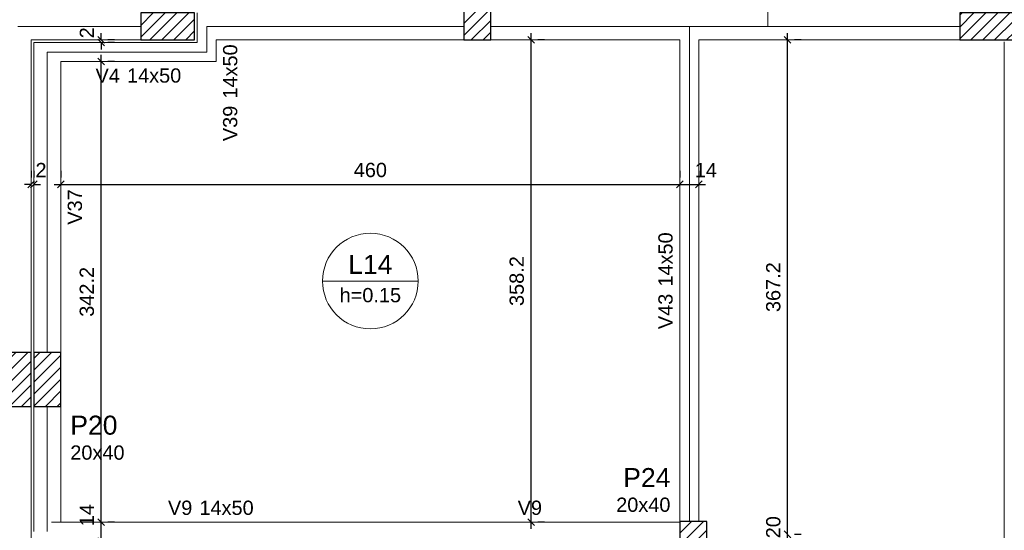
# Model space of a CAD drawing. Header units: millimetres. Extents: x 10 to 1250, y -62 to 528.
# Tile 159 of 193: x 67 to 81, y 237 to 245. Entities that reach past the tile are written whole.
import ezdxf

# ---------------------------------------------------------------- set-up
doc = ezdxf.new("R2010")
doc.units = ezdxf.units.MM
doc.header["$LTSCALE"] = 0.05
for name, color, linetype, lineweight in [('FO-Cargas de parede', 15, 'Continuous', 5), ('FO-Cotas', 5, 'Continuous', 5), ('FO-Eixos', 5, 'Continuous', 5), ('FO-Hachura pilar que passa', 19, 'Continuous', 5), ('FO-Pilares', 4, 'Continuous', 30), ('FO-Textos das lajes', 3, 'Continuous', 20), ('FO-Textos das vigas', 7, 'Continuous', 5), ('FO-Textos dos pilares', 7, 'Continuous', 5), ('FO-Vigas', 7, 'Continuous', 5)]:
    doc.layers.add(name, color=color, linetype=linetype, lineweight=lineweight)
doc.styles.add('Arial', font='arial.ttf')
doc.styles.get("Standard").update_dxf_attribs({"font": 'arial.ttf'})
doc.dimstyles.new('UM_50.000000', dxfattribs={"dimtxt": 0.18, "dimasz": 0.1, "dimexe": 0.1, "dimexo": 0.2, "dimgap": 0.1, "dimtad": 1, "dimdec": 1, "dimlfac": 50, "dimzin": 0, "dimdsep": 46, "dimtxsty": 'Standard', "dimblk": 'OBLIQUE', "dimcen": 0.09, "dimdle": 0.1, "dimadec": 1, "dimazin": 2, "dimtfac": 1, "dimtdec": 1, "dimtofl": 0, "dimtmove": 0, "dimatfit": 3, "dimldrblk": 'OBLIQUE', "dimfxl": 1, "dimtolj": 1, "dimarcsym": 1})
pattern_1 = [(45, (-3.85811, 597.30727), (-0.088388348, 0.088388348), [])]

# ---------------------------------------------------------------- blocks, each defined once
blk = doc.blocks.new('_Oblique')
at = {"color": 0, "linetype": 'ByBlock', "lineweight": -2}
blk.add_line((-0.5, -0.5), (0.5, 0.5), dxfattribs=at)
blk = doc.blocks.new('*D457')
at = {"layer": 'Defpoints', "color": 0, "transparency": 16777216}
for p in [(66.985, 242.269), (67.025, 242.269), (67.025, 242.269)]:
    blk.add_point(p, dxfattribs=at)
at = {"layer": 'FO-Cotas', "color": 0, "lineweight": -2, "transparency": 16777216}
for p, q in [((66.985, 242.469), (66.985, 242.369)), ((67.025, 242.469), (67.025, 242.369)), ((66.985, 242.269), (66.885, 242.269)), ((67.025, 242.269), (67.125, 242.269))]:
    blk.add_line(p, q, dxfattribs=at)
at = {"layer": 'FO-Cotas', "color": 0, "lineweight": -2, "transparency": 16777216, "xscale": 0.1, "yscale": 0.1, "zscale": 0.1}
blk.add_blockref('_Oblique', (66.985, 242.269), dxfattribs=at)
at = {"layer": 'FO-Cotas', "color": 0, "lineweight": -2, "transparency": 16777216, "xscale": 0.1, "yscale": 0.1, "zscale": 0.1, "rotation": 180}
blk.add_blockref('_Oblique', (67.025, 242.269), dxfattribs=at)
at = {"layer": 'FO-Cotas', "transparency": 16777216, "insert": (67.131, 242.481), "char_height": 0.2118, "attachment_point": 5, "rotation": 0.0057, "style": 'Arial'}
blk.add_mtext('\\A1;2', dxfattribs=at)
blk = doc.blocks.new('*D458')
at = {"layer": 'Defpoints', "color": 0, "transparency": 16777216}
for p in [(67.425, 242.269), (76.625, 242.269), (76.625, 242.269)]:
    blk.add_point(p, dxfattribs=at)
at = {"layer": 'FO-Cotas', "color": 0, "lineweight": -2, "transparency": 16777216}
for p, q in [((67.425, 242.469), (67.425, 242.369)), ((76.625, 242.469), (76.625, 242.369)), ((67.325, 242.269), (76.725, 242.269))]:
    blk.add_line(p, q, dxfattribs=at)
at = {"layer": 'FO-Cotas', "color": 0, "lineweight": -2, "transparency": 16777216, "xscale": 0.1, "yscale": 0.1, "zscale": 0.1, "rotation": 180}
blk.add_blockref('_Oblique', (67.425, 242.269), dxfattribs=at)
at = {"layer": 'FO-Cotas', "color": 0, "lineweight": -2, "transparency": 16777216, "xscale": 0.1, "yscale": 0.1, "zscale": 0.1}
blk.add_blockref('_Oblique', (76.625, 242.269), dxfattribs=at)
at = {"layer": 'FO-Cotas', "transparency": 16777216, "insert": (72.025, 242.481), "char_height": 0.2118, "attachment_point": 5, "rotation": 0.0057, "style": 'Arial'}
blk.add_mtext('\\A1;460', dxfattribs=at)
blk = doc.blocks.new('*D459')
at = {"layer": 'Defpoints', "color": 0, "transparency": 16777216}
for p in [(76.625, 242.269), (76.905, 242.269), (76.905, 242.269)]:
    blk.add_point(p, dxfattribs=at)
at = {"layer": 'FO-Cotas', "color": 0, "lineweight": -2, "transparency": 16777216}
for p, q in [((76.625, 242.469), (76.625, 242.369)), ((76.905, 242.469), (76.905, 242.369)), ((76.525, 242.269), (77.005, 242.269))]:
    blk.add_line(p, q, dxfattribs=at)
at = {"layer": 'FO-Cotas', "color": 0, "lineweight": -2, "transparency": 16777216, "xscale": 0.1, "yscale": 0.1, "zscale": 0.1, "rotation": 180}
blk.add_blockref('_Oblique', (76.625, 242.269), dxfattribs=at)
at = {"layer": 'FO-Cotas', "color": 0, "lineweight": -2, "transparency": 16777216, "xscale": 0.1, "yscale": 0.1, "zscale": 0.1}
blk.add_blockref('_Oblique', (76.905, 242.269), dxfattribs=at)
at = {"layer": 'FO-Cotas', "transparency": 16777216, "insert": (77.011, 242.481), "char_height": 0.2118, "attachment_point": 5, "rotation": 0.0057, "style": 'Arial'}
blk.add_mtext('\\A1;14', dxfattribs=at)
blk = doc.blocks.new('*D498')
at = {"layer": 'Defpoints', "color": 0, "transparency": 16777216}
for p in [(68.025, 237.25), (68.025, 237.25), (68.025, 236.97)]:
    blk.add_point(p, dxfattribs=at)
at = {"layer": 'FO-Cotas', "color": 0, "lineweight": -2, "transparency": 16777216}
for p, q in [((68.025, 236.87), (68.025, 237.35)), ((68.225, 237.25), (68.125, 237.25)), ((68.225, 236.97), (68.125, 236.97))]:
    blk.add_line(p, q, dxfattribs=at)
at = {"layer": 'FO-Cotas', "color": 0, "lineweight": -2, "transparency": 16777216, "xscale": 0.1, "yscale": 0.1, "zscale": 0.1}
for p, rotation in [((68.025, 237.25), 90), ((68.025, 236.97), 270)]:
    blk.add_blockref('_Oblique', p, dxfattribs=dict(at, rotation=rotation))
at = {"layer": 'FO-Cotas', "transparency": 16777216, "insert": (67.813, 237.356), "char_height": 0.2118, "attachment_point": 5, "rotation": 90, "style": 'Arial'}
blk.add_mtext('\\A1;14', dxfattribs=at)
blk = doc.blocks.new('*D499')
at = {"layer": 'Defpoints', "color": 0, "transparency": 16777216}
for p in [(68.025, 244.094), (68.025, 244.094), (68.025, 237.25)]:
    blk.add_point(p, dxfattribs=at)
at = {"layer": 'FO-Cotas', "color": 0, "lineweight": -2, "transparency": 16777216}
for p, q in [((68.025, 237.15), (68.025, 244.194)), ((68.225, 244.094), (68.125, 244.094)), ((68.225, 237.25), (68.125, 237.25))]:
    blk.add_line(p, q, dxfattribs=at)
at = {"layer": 'FO-Cotas', "color": 0, "lineweight": -2, "transparency": 16777216, "xscale": 0.1, "yscale": 0.1, "zscale": 0.1}
for p, rotation in [((68.025, 244.094), 90), ((68.025, 237.25), 270)]:
    blk.add_blockref('_Oblique', p, dxfattribs=dict(at, rotation=rotation))
at = {"layer": 'FO-Cotas', "transparency": 16777216, "insert": (67.813, 240.672), "char_height": 0.2118, "attachment_point": 5, "rotation": 90, "style": 'Arial'}
blk.add_mtext('\\A1;342.2', dxfattribs=at)
blk = doc.blocks.new('*D500')
at = {"layer": 'Defpoints', "color": 0, "transparency": 16777216}
for p in [(68.025, 244.414), (68.025, 244.414), (68.025, 244.374)]:
    blk.add_point(p, dxfattribs=at)
at = {"layer": 'FO-Cotas', "color": 0, "lineweight": -2, "transparency": 16777216}
for p, q in [((68.025, 244.414), (68.025, 244.514)), ((68.025, 244.374), (68.025, 244.274)), ((68.225, 244.414), (68.125, 244.414)), ((68.225, 244.374), (68.125, 244.374))]:
    blk.add_line(p, q, dxfattribs=at)
at = {"layer": 'FO-Cotas', "color": 0, "lineweight": -2, "transparency": 16777216, "xscale": 0.1, "yscale": 0.1, "zscale": 0.1}
for p, rotation in [((68.025, 244.414), 270), ((68.025, 244.374), 90)]:
    blk.add_blockref('_Oblique', p, dxfattribs=dict(at, rotation=rotation))
at = {"layer": 'FO-Cotas', "transparency": 16777216, "insert": (67.813, 244.52), "char_height": 0.2118, "attachment_point": 5, "rotation": 90, "style": 'Arial'}
blk.add_mtext('\\A1;2', dxfattribs=at)
blk = doc.blocks.new('*D502')
at = {"layer": 'Defpoints', "color": 0, "transparency": 16777216}
for p in [(74.413, 244.414), (74.413, 244.414), (74.413, 237.25)]:
    blk.add_point(p, dxfattribs=at)
at = {"layer": 'FO-Cotas', "color": 0, "lineweight": -2, "transparency": 16777216}
for p, q in [((74.413, 237.15), (74.413, 244.514)), ((74.613, 244.414), (74.513, 244.414)), ((74.613, 237.25), (74.513, 237.25))]:
    blk.add_line(p, q, dxfattribs=at)
at = {"layer": 'FO-Cotas', "color": 0, "lineweight": -2, "transparency": 16777216, "xscale": 0.1, "yscale": 0.1, "zscale": 0.1}
for p, rotation in [((74.413, 244.414), 90), ((74.413, 237.25), 270)]:
    blk.add_blockref('_Oblique', p, dxfattribs=dict(at, rotation=rotation))
at = {"layer": 'FO-Cotas', "transparency": 16777216, "insert": (74.201, 240.832), "char_height": 0.2118, "attachment_point": 5, "rotation": 90, "style": 'Arial'}
blk.add_mtext('\\A1;358.2', dxfattribs=at)
blk = doc.blocks.new('*D507')
at = {"layer": 'Defpoints', "color": 0, "transparency": 16777216}
for p in [(78.225, 237.07), (78.225, 237.07), (78.225, 236.67)]:
    blk.add_point(p, dxfattribs=at)
at = {"layer": 'FO-Cotas', "color": 0, "lineweight": -2, "transparency": 16777216}
for p, q in [((78.225, 236.57), (78.225, 237.17)), ((78.425, 237.07), (78.325, 237.07)), ((78.425, 236.67), (78.325, 236.67))]:
    blk.add_line(p, q, dxfattribs=at)
at = {"layer": 'FO-Cotas', "color": 0, "lineweight": -2, "transparency": 16777216, "xscale": 0.1, "yscale": 0.1, "zscale": 0.1}
for p, rotation in [((78.225, 237.07), 90), ((78.225, 236.67), 270)]:
    blk.add_blockref('_Oblique', p, dxfattribs=dict(at, rotation=rotation))
at = {"layer": 'FO-Cotas', "transparency": 16777216, "insert": (78.013, 237.176), "char_height": 0.2118, "attachment_point": 5, "rotation": 90, "style": 'Arial'}
blk.add_mtext('\\A1;20', dxfattribs=at)
blk = doc.blocks.new('*D508')
at = {"layer": 'Defpoints', "color": 0, "transparency": 16777216}
for p in [(78.225, 244.414), (78.225, 244.414), (78.225, 237.07)]:
    blk.add_point(p, dxfattribs=at)
at = {"layer": 'FO-Cotas', "color": 0, "lineweight": -2, "transparency": 16777216}
for p, q in [((78.225, 236.97), (78.225, 244.514)), ((78.425, 244.414), (78.325, 244.414)), ((78.425, 237.07), (78.325, 237.07))]:
    blk.add_line(p, q, dxfattribs=at)
at = {"layer": 'FO-Cotas', "color": 0, "lineweight": -2, "transparency": 16777216, "xscale": 0.1, "yscale": 0.1, "zscale": 0.1}
for p, rotation in [((78.225, 244.414), 90), ((78.225, 237.07), 270)]:
    blk.add_blockref('_Oblique', p, dxfattribs=dict(at, rotation=rotation))
at = {"layer": 'FO-Cotas', "transparency": 16777216, "insert": (78.013, 240.742), "char_height": 0.2118, "attachment_point": 5, "rotation": 90, "style": 'Arial'}
blk.add_mtext('\\A1;367.2', dxfattribs=at)

msp = doc.modelspace()

# ---------------------------------------------------------------- hatches: boundary and pattern name
at = {"layer": 'FO-Hachura pilar que passa', "linetype": 'Continuous'}
h = msp.add_hatch(dxfattribs=at)
h.set_pattern_fill('ANSI31', color=256, style=0)
h.set_pattern_definition(pattern_1)
h.paths.add_polyline_path([(73.413, 244.4144), (73.613, 244.4144), (73.813, 244.4144), (73.813, 244.8144), (73.813, 245.2144), (73.613, 245.2144), (73.413, 245.2144), (73.413, 244.8144)])
h = msp.add_hatch(dxfattribs=at)
h.set_pattern_fill('ANSI31', color=256, style=0)
h.set_pattern_definition(pattern_1)
h.paths.add_polyline_path([(68.613, 244.8144), (68.613, 244.6144), (68.613, 244.4144), (69.013, 244.4144), (69.413, 244.4144), (69.413, 244.6144), (69.413, 244.8144), (69.013, 244.8144)])
h = msp.add_hatch(dxfattribs=at)
h.set_pattern_fill('ANSI31', color=256, style=0)
h.set_pattern_definition(pattern_1)
h.paths.add_polyline_path([(80.785, 244.8144), (80.785, 244.6144), (80.785, 244.4144), (81.185, 244.4144), (81.585, 244.4144), (81.585, 244.6144), (81.585, 244.8144), (81.185, 244.8144)])
h = msp.add_hatch(dxfattribs=at)
h.set_pattern_fill('ANSI31', color=256, style=0)
h.set_pattern_definition(pattern_1)
h.paths.add_polyline_path([(66.585, 238.9704), (66.785, 238.9704), (66.985, 238.9704), (66.985, 239.3704), (66.985, 239.7704), (66.785, 239.7704), (66.585, 239.7704), (66.585, 239.3704)])
h = msp.add_hatch(dxfattribs=at)
h.set_pattern_fill('ANSI31', color=256, style=0)
h.set_pattern_definition(pattern_1)
h.paths.add_polyline_path([(67.425, 239.7704), (67.225, 239.7704), (67.025, 239.7704), (67.025, 239.3704), (67.025, 238.9704), (67.225, 238.9704), (67.425, 238.9704), (67.425, 239.3704)])
h = msp.add_hatch(dxfattribs=at)
h.set_pattern_fill('ANSI31', color=256, style=0)
h.set_pattern_definition(pattern_1)
h.paths.add_polyline_path([(76.625, 236.4604), (76.825, 236.4604), (77.025, 236.4604), (77.025, 236.8604), (77.025, 237.2604), (76.825, 237.2604), (76.625, 237.2604), (76.625, 236.8604)])

# ---------------------------------------------------------------- linework, layer by layer
at = {"layer": 'FO-Cargas de parede'}
msp.add_line((81.445, 244.3844), (81.445, 230.1744), dxfattribs=at)
at = {"layer": 'FO-Eixos'}
for p, q in [((77.933, 244.6144), (77.933, 248.3112)), ((66.785, 244.6144), (68.613, 244.6144)), ((69.593, 244.6144), (73.413, 244.6144)), ((69.593, 244.2344), (69.593, 244.6144)), ((73.813, 244.6144), (76.765, 244.6144)), ((76.765, 237.2604), (76.765, 244.6144)), ((76.765, 244.6144), (77.933, 244.6144)), ((77.933, 244.6144), (80.785, 244.6144)), ((67.225, 239.7704), (67.225, 244.2344)), ((67.225, 244.2344), (69.593, 244.2344)), ((67.225, 237.1104), (67.225, 238.9704))]:
    msp.add_line(p, q, dxfattribs=at)
at = {"layer": 'FO-Pilares'}
for points in [[(73.413, 244.4144), (73.613, 244.4144), (73.813, 244.4144), (73.813, 244.8144), (73.813, 245.2144), (73.613, 245.2144), (73.413, 245.2144), (73.413, 244.8144), (73.413, 244.4144)], [(68.613, 244.8144), (68.613, 244.6144), (68.613, 244.4144), (69.013, 244.4144), (69.413, 244.4144), (69.413, 244.6144), (69.413, 244.8144), (69.013, 244.8144), (68.613, 244.8144)], [(80.785, 244.8144), (80.785, 244.6144), (80.785, 244.4144), (81.185, 244.4144), (81.585, 244.4144), (81.585, 244.6144), (81.585, 244.8144), (81.185, 244.8144), (80.785, 244.8144)], [(66.585, 238.9704), (66.785, 238.9704), (66.985, 238.9704), (66.985, 239.3704), (66.985, 239.7704), (66.785, 239.7704), (66.585, 239.7704), (66.585, 239.3704), (66.585, 238.9704)], [(67.425, 239.7704), (67.225, 239.7704), (67.025, 239.7704), (67.025, 239.3704), (67.025, 238.9704), (67.225, 238.9704), (67.425, 238.9704), (67.425, 239.3704), (67.425, 239.7704)], [(76.625, 236.4604), (76.825, 236.4604), (77.025, 236.4604), (77.025, 236.8604), (77.025, 237.2604), (76.825, 237.2604), (76.625, 237.2604), (76.625, 236.8604), (76.625, 236.4604)]]:
    msp.add_lwpolyline(points, close=True, dxfattribs=at)
at = {"layer": 'FO-Textos das lajes'}
msp.add_line((71.3146, 240.8324), (72.7354, 240.8324), dxfattribs=at)
msp.add_circle((72.025, 240.8324), 0.7104, dxfattribs=at)
at = {"layer": 'FO-Vigas'}
for p, q in [((69.453, 244.3744), (69.453, 244.8144)), ((66.985, 239.7704), (66.985, 244.4144)), ((66.985, 244.4144), (68.613, 244.4144)), ((67.025, 239.7704), (67.025, 244.3744)), ((67.025, 244.3744), (69.453, 244.3744)), ((69.733, 244.4144), (73.413, 244.4144)), ((69.733, 244.0944), (69.733, 244.4144)), ((73.813, 244.4144), (76.625, 244.4144)), ((76.625, 237.2604), (76.625, 244.4144)), ((76.905, 237.2604), (76.905, 244.4144)), ((76.905, 244.4144), (77.933, 244.4144)), ((77.933, 244.4144), (80.785, 244.4144)), ((67.425, 239.7704), (67.425, 244.0944)), ((67.425, 244.0944), (69.733, 244.0944)), ((66.9851, 238.9704), (66.9852, 235.6844)), ((67.025, 237.1104), (67.025, 238.9704)), ((67.425, 237.2504), (67.425, 238.9704)), ((67.425, 237.2504), (67.285, 237.2504)), ((67.285, 237.2504), (72.025, 237.2504)), ((72.025, 237.2504), (76.625, 237.2504))]:
    msp.add_line(p, q, dxfattribs=at)

# ---------------------------------------------------------------- texts
at = {"layer": 'FO-Textos das lajes', "attachment_point": 8, "line_spacing_factor": 0.798, "style": 'Arial'}
for s, insert, char_height in [('L14', (72.025, 240.9383), 0.2824), ('h=0.15', (72.025, 240.5147), 0.2118)]:
    msp.add_mtext(s, dxfattribs=dict(at, insert=insert, char_height=char_height))
at = {"layer": 'FO-Textos das vigas', "linetype": 'Continuous', "char_height": 0.2118, "rotation": 90, "line_spacing_factor": 0.798, "style": 'Arial'}
for s, insert, attachment_point in [('14x50', (70.0507, 243.5424), 7), ('V39', (70.0507, 243.4365), 9), ('V37', (67.7427, 241.9324), 8), ('14x50', (76.5191, 240.7501), 7), ('V43', (76.5191, 240.6442), 9)]:
    msp.add_mtext(s, dxfattribs=dict(at, insert=insert, attachment_point=attachment_point))
at = {"layer": 'FO-Textos das vigas', "linetype": 'Continuous', "char_height": 0.2118, "line_spacing_factor": 0.798, "style": 'Arial'}
for s, insert, attachment_point in [('V4', (68.3033, 243.7767), 9), ('14x50', (68.4092, 243.7767), 7), ('V9', (69.3793, 237.3563), 9), ('14x50', (69.4852, 237.3563), 7), ('V9', (74.395, 237.3563), 8)]:
    msp.add_mtext(s, dxfattribs=dict(at, insert=insert, attachment_point=attachment_point))
at = {"layer": 'FO-Textos dos pilares', "linetype": 'Continuous', "line_spacing_factor": 0.798, "style": 'Arial'}
for s, insert, char_height, attachment_point in [('P20', (67.5662, 238.5468), 0.2824, 7), ('20x40', (67.5662, 238.1761), 0.2118, 7), ('P24', (76.4838, 237.7722), 0.2824, 9), ('20x40', (76.4838, 237.4016), 0.2118, 9)]:
    msp.add_mtext(s, dxfattribs=dict(at, insert=insert, char_height=char_height, attachment_point=attachment_point))

# ---------------------------------------------------------------- dimensions: what is measured, and where the dimension line sits
at = {"layer": 'FO-Cotas'}
for base, p1, p2, picture, middle in [((68.025, 244.4144), (68.025, 244.3744), (68.025, 244.4144), '*D500', (67.8132, 244.5203)), ((74.413, 244.4144), (74.413, 237.2504), (74.413, 244.4144), '*D502', (74.2012, 240.8324)), ((78.225, 244.4144), (78.225, 237.0704), (78.225, 244.4144), '*D508', (78.0132, 240.7424)), ((68.025, 244.0944), (68.025, 237.2504), (68.025, 244.0944), '*D499', (67.8132, 240.6724)), ((68.025, 237.2504), (68.025, 236.9704), (68.025, 237.2504), '*D498', (67.8132, 237.3563)), ((78.225, 237.0704), (78.225, 236.6704), (78.225, 237.0704), '*D507', (78.0132, 237.1763))]:
    dim = msp.add_linear_dim(base=base, p1=p1, p2=p2, angle=90, dimstyle='UM_50.000000', override={"dimtxt": 0.2118, "dimasz": 0.1, "dimexe": 0.1, "dimexo": 0.2, "dimtad": 1, "dimtih": 0, "dimtoh": 0, "dimdec": 1, "dimlfac": 50, "dimzin": 8, "dimtxsty": 'Arial', "dimblk": 'Oblique', "dimblk1": 'Oblique', "dimblk2": 'Oblique', "dimsah": 1, "dimdle": 0.1, "dimse1": 0, "dimse2": 0, "dimclrt": 256, "dimadec": 1, "dimazin": 3, "dimtmove": 2, "dimldrblk": 'Oblique'}, dxfattribs=at)
    dim.commit()
    dim.dimension.update_dxf_attribs({"geometry": picture, "text_midpoint": middle, "dimtype": 160, "text_rotation": 90})
for base, p1, p2, picture, middle in [((67.025, 242.2688), (66.985, 242.2688), (67.025, 242.2688), '*D457', (67.1309, 242.4806)), ((76.625, 242.2688), (67.425, 242.2688), (76.625, 242.2688), '*D458', (72.025, 242.4806)), ((76.905, 242.2688), (76.625, 242.2688), (76.905, 242.2688), '*D459', (77.0109, 242.4806))]:
    dim = msp.add_linear_dim(base=base, p1=p1, p2=p2, dimstyle='UM_50.000000', override={"dimtxt": 0.2118, "dimasz": 0.1, "dimexe": 0.1, "dimexo": 0.2, "dimtad": 1, "dimtih": 0, "dimtoh": 0, "dimdec": 1, "dimlfac": 50, "dimzin": 8, "dimtxsty": 'Arial', "dimblk": 'Oblique', "dimblk1": 'Oblique', "dimblk2": 'Oblique', "dimsah": 1, "dimdle": 0.1, "dimse1": 0, "dimse2": 0, "dimclrt": 256, "dimadec": 1, "dimazin": 3, "dimtmove": 2, "dimldrblk": 'Oblique'}, dxfattribs=at)
    dim.commit()
    dim.dimension.update_dxf_attribs({"geometry": picture, "text_midpoint": middle, "dimtype": 160, "text_rotation": 0.00573})

doc.saveas('drawing.dxf')
